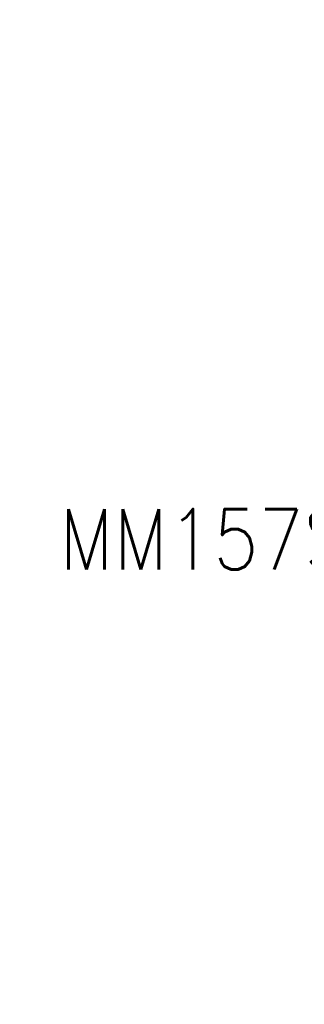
# Model space of a CAD drawing. Extents: x 1 to 669, y 0 to 417.
# Tile 73 of 256: x 241 to 258, y 234 to 291. Entities that reach past the tile are written whole.
import ezdxf

# ---------------------------------------------------------------- set-up
doc = ezdxf.new("R2010")
doc.units = 0
doc.header["$LTSCALE"] = 12
doc.header["$MEASUREMENT"] = 0
doc.layers.add('D', color=2, linetype='CONTINUOUS')
doc.styles.get("Standard").update_dxf_attribs({"font": 'SIMPLEX.SHX', "width": 0.875})
doc.dimstyles.get("Standard").update_dxf_attribs({"dimscale": 28, "dimtxt": 0.125, "dimasz": 0.125, "dimexe": 0.04375, "dimexo": 0.0625, "dimgap": 0.04375, "dimtad": 0, "dimtih": 1, "dimtoh": 1, "dimdec": 4, "dimzin": 12, "dimdsep": 46, "dimlunit": 5, "dimtxsty": 'Standard', "dimcen": 0, "dimclrd": 256, "dimclre": 256, "dimclrt": 256, "dimadec": 1, "dimazin": 3, "dimtfac": 0.875, "dimtdec": 4, "dimtofl": 0, "dimtmove": 0, "dimatfit": 2, "dimfxl": 1, "dimtolj": 1, "dimtzin": 12, "dimlwd": 13, "dimlwe": 13, "dimarcsym": 0})

msp = doc.modelspace()

# ---------------------------------------------------------------- texts
at = {"layer": 'D', "insert": (273.338, 261.19489), "char_height": 3.5, "attachment_point": 6}
msp.add_mtext('\\A1;MM157S LWCO', dxfattribs=at)

# ---------------------------------------------------------------- leaders
at = {"layer": 'D', "annotation_type": 0, "has_hookline": 1, "hookline_direction": 1}
for points, text_width in [([(309.49528, 234.20714), (288.4602, 291.3394), (284.9602, 291.3394)], 33.25), ([(287.75541, 243.52576), (278.063, 261.19489), (274.563, 261.19489)], 32.22917)]:
    msp.add_leader(points, dimstyle='Standard', override={"dimgap": 0.04375, "dimtad": 0, "dimarcsym": 1}, dxfattribs=dict(at, text_width=text_width))

doc.saveas('drawing.dxf')
